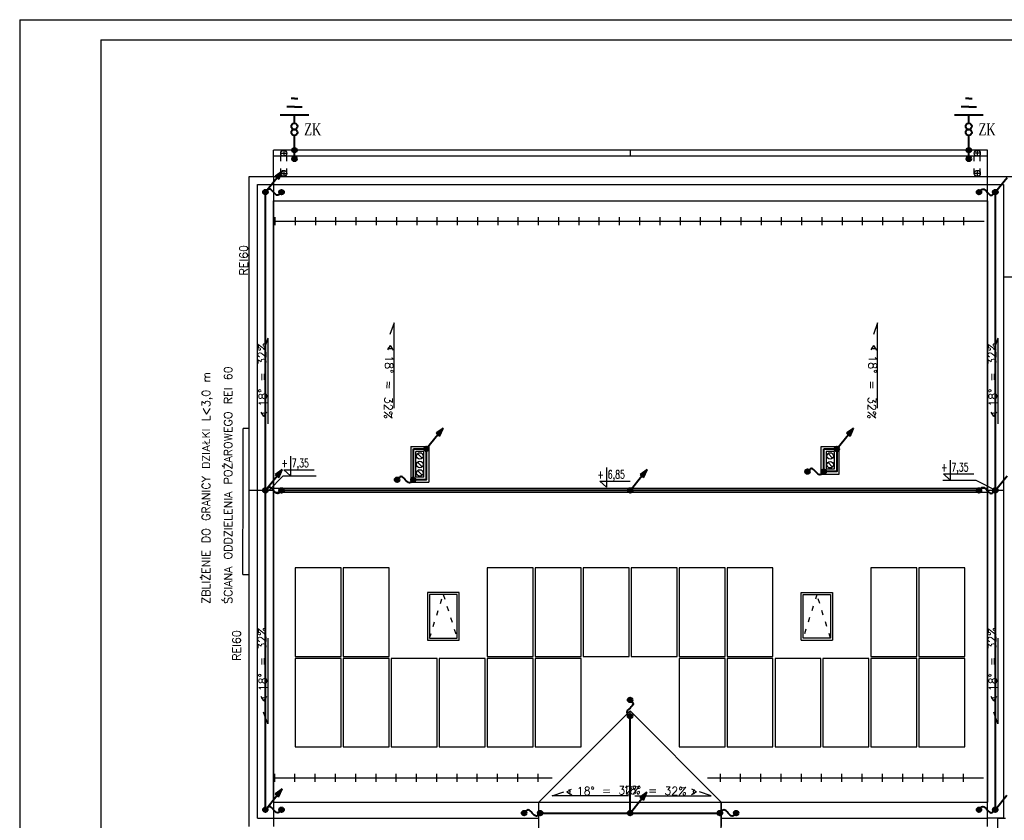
# Model space of a CAD drawing. Header units: inches. Extents: x 6268 to 12323, y 5221 to 42059.
# Tile 41 of 98: x 6268 to 8698, y 9306 to 11281. Entities that reach past the tile are written whole.
import ezdxf

# ---------------------------------------------------------------- set-up
doc = ezdxf.new("R2010")
doc.units = ezdxf.units.IN
doc.header["$MEASUREMENT"] = 0
doc.linetypes.add('ACAD_ISO03W100', pattern=[30, 12, -18])
doc.layers.add('2DE_PLS_ODGROM', color=170, linetype='Continuous', lineweight=40)
doc.layers.add('CP_LINENORM', color=253, linetype='Continuous')
doc.styles.add('Romans', font='romans.shx', dxfattribs={"width": 0.7})
doc.styles.get("Standard").update_dxf_attribs({"font": 'txt.shx'})

msp = doc.modelspace()

# ---------------------------------------------------------------- hatches: boundary and pattern name
at = {"layer": '2DE_PLS_ODGROM'}
h = msp.add_hatch(color=256, dxfattribs=at)
h.paths.add_polyline_path([(6946.382, 10958.812), (6946.382, 10964.525, -0.41421356), (6952.095, 10958.812)])
h.paths.add_polyline_path([(6940.669, 10958.812, -0.41421356), (6946.382, 10964.525), (6946.382, 10958.812), (6946.382, 10953.099, -0.41421356)])
h.paths.add_polyline_path([(6946.382, 10953.099), (6946.382, 10958.812), (6952.095, 10958.812, -0.41421356)])
h = msp.add_hatch(color=256, dxfattribs=at)
h.paths.add_polyline_path([(6946.382, 10958.812), (6946.382, 10964.525, -0.41421356), (6952.095, 10958.812)])
h.paths.add_polyline_path([(6940.669, 10958.812, -0.41421356), (6946.382, 10964.525), (6946.382, 10958.812), (6946.382, 10953.099, -0.41421356)])
h.paths.add_polyline_path([(6946.382, 10953.099), (6946.382, 10958.812), (6952.095, 10958.812, -0.41421356)])
h = msp.add_hatch(color=256, dxfattribs=at)
h.paths.add_polyline_path([(8610.882, 10958.812), (8610.882, 10964.525, -0.41421356), (8616.595, 10958.812)])
h.paths.add_polyline_path([(8605.169, 10958.812, -0.41421356), (8610.882, 10964.525), (8610.882, 10958.812), (8610.882, 10953.099, -0.41421356)])
h.paths.add_polyline_path([(8610.882, 10953.099), (8610.882, 10958.812), (8616.595, 10958.812, -0.41421356)])
h = msp.add_hatch(color=256, dxfattribs=at)
h.paths.add_polyline_path([(8610.882, 10958.812), (8610.882, 10964.525, -0.41421356), (8616.595, 10958.812)])
h.paths.add_polyline_path([(8605.169, 10958.812, -0.41421356), (8610.882, 10964.525), (8610.882, 10958.812), (8610.882, 10953.099, -0.41421356)])
h.paths.add_polyline_path([(8610.882, 10953.099), (8610.882, 10958.812), (8616.595, 10958.812, -0.41421356)])
h = msp.add_hatch(color=256, dxfattribs=at)
h.paths.add_polyline_path([(6946.38, 10937.552), (6946.38, 10943.265, -0.41421356), (6952.093, 10937.552)])
h.paths.add_polyline_path([(6940.667, 10937.552, -0.41421356), (6946.38, 10943.265), (6946.38, 10937.552), (6946.38, 10931.839, -0.41421356)])
h.paths.add_polyline_path([(6946.38, 10931.839), (6946.38, 10937.552), (6952.093, 10937.552, -0.41421356)])
h = msp.add_hatch(color=256, dxfattribs=at)
h.paths.add_polyline_path([(6946.38, 10937.552), (6946.38, 10943.265, -0.41421356), (6952.093, 10937.552)])
h.paths.add_polyline_path([(6940.667, 10937.552, -0.41421356), (6946.38, 10943.265), (6946.38, 10937.552), (6946.38, 10931.839, -0.41421356)])
h.paths.add_polyline_path([(6946.38, 10931.839), (6946.38, 10937.552), (6952.093, 10937.552, -0.41421356)])
h = msp.add_hatch(color=256, dxfattribs=at)
h.paths.add_polyline_path([(6946.38, 10937.095), (6946.38, 10942.808, -0.41421356), (6952.093, 10937.095)])
h.paths.add_polyline_path([(6940.667, 10937.095, -0.41421356), (6946.38, 10942.808), (6946.38, 10937.095), (6946.38, 10931.382, -0.41421356)])
h.paths.add_polyline_path([(6946.38, 10931.382), (6946.38, 10937.095), (6952.093, 10937.095, -0.41421356)])
h = msp.add_hatch(color=256, dxfattribs=at)
h.paths.add_polyline_path([(8610.88, 10937.552), (8610.88, 10943.265, -0.41421356), (8616.593, 10937.552)])
h.paths.add_polyline_path([(8605.167, 10937.552, -0.41421356), (8610.88, 10943.265), (8610.88, 10937.552), (8610.88, 10931.839, -0.41421356)])
h.paths.add_polyline_path([(8610.88, 10931.839), (8610.88, 10937.552), (8616.593, 10937.552, -0.41421356)])
h = msp.add_hatch(color=256, dxfattribs=at)
h.paths.add_polyline_path([(8610.88, 10937.552), (8610.88, 10943.265, -0.41421356), (8616.593, 10937.552)])
h.paths.add_polyline_path([(8605.167, 10937.552, -0.41421356), (8610.88, 10943.265), (8610.88, 10937.552), (8610.88, 10931.839, -0.41421356)])
h.paths.add_polyline_path([(8610.88, 10931.839), (8610.88, 10937.552), (8616.593, 10937.552, -0.41421356)])
h = msp.add_hatch(color=256, dxfattribs=at)
h.paths.add_polyline_path([(8610.88, 10937.095), (8610.88, 10942.808, -0.41421356), (8616.593, 10937.095)])
h.paths.add_polyline_path([(8605.167, 10937.095, -0.41421356), (8610.88, 10942.808), (8610.88, 10937.095), (8610.88, 10931.382, -0.41421356)])
h.paths.add_polyline_path([(8610.88, 10931.382), (8610.88, 10937.095), (8616.593, 10937.095, -0.41421356)])
for points in [[(6898.913, 10894.921), (6907.639, 10887.289), (6916.209, 10906.914)], [(7295.913, 10261.111), (7304.639, 10253.48), (7313.209, 10273.104)], [(8308.913, 10261.111), (8317.639, 10253.48), (8326.209, 10273.104)], [(6898.913, 10159.111), (6907.639, 10151.48), (6916.209, 10171.104)], [(7799.358, 10158.696), (7808.084, 10151.064), (7816.654, 10170.689)], [(6898.552, 9371.005), (6907.278, 9363.374), (6915.848, 9382.998)], [(7798.913, 9362.921), (7807.639, 9355.289), (7816.209, 9374.914)]]:
    msp.add_hatch(color=256, dxfattribs=at).paths.add_polyline_path(points)
h = msp.add_hatch(color=256, dxfattribs=at)
h.paths.add_polyline_path([(6874.409, 10855.206), (6868.696, 10855.206, 0.41421356), (6874.409, 10849.493)])
h.paths.add_polyline_path([(6874.409, 10860.919, 0.41421356), (6868.696, 10855.206), (6874.409, 10855.206), (6880.122, 10855.206, 0.41421356)])
h.paths.add_polyline_path([(6880.122, 10855.206), (6874.409, 10855.206), (6874.409, 10849.493, 0.41421356)])
h = msp.add_hatch(color=256, dxfattribs=at)
h.paths.add_polyline_path([(6874.77, 10855.622), (6874.77, 10849.908, 0.41421356), (6880.483, 10855.622)])
h.paths.add_polyline_path([(6869.056, 10855.622, 0.41421356), (6874.77, 10849.908), (6874.77, 10855.622), (6874.77, 10861.335, 0.41421356)])
h.paths.add_polyline_path([(6874.77, 10861.335), (6874.77, 10855.622), (6880.483, 10855.622, 0.41421356)])
h = msp.add_hatch(color=256, dxfattribs=at)
h.paths.add_polyline_path([(6914.446, 10855.206), (6908.733, 10855.206, 0.41421356), (6914.446, 10849.493)])
h.paths.add_polyline_path([(6914.446, 10860.919, 0.41421356), (6908.733, 10855.206), (6914.446, 10855.206), (6920.159, 10855.206, 0.41421356)])
h.paths.add_polyline_path([(6920.159, 10855.206), (6914.446, 10855.206), (6914.446, 10849.493, 0.41421356)])
h = msp.add_hatch(color=256, dxfattribs=at)
h.paths.add_polyline_path([(8635.984, 10855.206), (8641.697, 10855.206, 0.41421356), (8635.984, 10860.919)])
h.paths.add_polyline_path([(8635.984, 10849.493, 0.41421356), (8641.697, 10855.206), (8635.984, 10855.206), (8630.271, 10855.206, 0.41421356)])
h.paths.add_polyline_path([(8630.271, 10855.206), (8635.984, 10855.206), (8635.984, 10860.919, 0.41421356)])
h = msp.add_hatch(color=256, dxfattribs=at)
h.paths.add_polyline_path([(8676.021, 10855.206), (8670.308, 10855.206, 0.41421356), (8676.021, 10849.493)])
h.paths.add_polyline_path([(8676.021, 10860.919, 0.41421356), (8670.308, 10855.206), (8676.021, 10855.206), (8681.735, 10855.206, 0.41421356)])
h.paths.add_polyline_path([(8681.735, 10855.206), (8676.021, 10855.206), (8676.021, 10849.493, 0.41421356)])
h = msp.add_hatch(color=256, dxfattribs=at)
h.paths.add_polyline_path([(8676.382, 10855.622), (8676.382, 10849.908, 0.41421356), (8682.095, 10855.622)])
h.paths.add_polyline_path([(8670.669, 10855.622, 0.41421356), (8676.382, 10849.908), (8676.382, 10855.622), (8676.382, 10861.335, 0.41421356)])
h.paths.add_polyline_path([(8676.382, 10861.335), (8676.382, 10855.622), (8682.095, 10855.622, 0.41421356)])
h = msp.add_hatch(color=256, dxfattribs=at)
h.paths.add_polyline_path([(7271.77, 10221.812), (7271.77, 10216.099, 0.41421356), (7277.483, 10221.812)])
h.paths.add_polyline_path([(7266.056, 10221.812, 0.41421356), (7271.77, 10216.099), (7271.77, 10221.812), (7271.77, 10227.525, 0.41421356)])
h.paths.add_polyline_path([(7271.77, 10227.525), (7271.77, 10221.812), (7277.483, 10221.812, 0.41421356)])
h = msp.add_hatch(color=256, dxfattribs=at)
h.paths.add_polyline_path([(8284.77, 10221.812), (8284.77, 10216.099, 0.41421356), (8290.483, 10221.812)])
h.paths.add_polyline_path([(8279.056, 10221.812, 0.41421356), (8284.77, 10216.099), (8284.77, 10221.812), (8284.77, 10227.525, 0.41421356)])
h.paths.add_polyline_path([(8284.77, 10227.525), (8284.77, 10221.812), (8290.483, 10221.812, 0.41421356)])
h = msp.add_hatch(color=256, dxfattribs=at)
h.paths.add_polyline_path([(8212.732, 10165.812), (8207.019, 10165.812, 0.41421356), (8212.732, 10160.099)])
h.paths.add_polyline_path([(8212.732, 10171.525, 0.41421356), (8207.019, 10165.812), (8212.732, 10165.812), (8218.445, 10165.812, 0.41421356)])
h.paths.add_polyline_path([(8218.445, 10165.812), (8212.732, 10165.812), (8212.732, 10160.099, 0.41421356)])
h = msp.add_hatch(color=256, dxfattribs=at)
h.paths.add_polyline_path([(8252.77, 10165.812), (8247.056, 10165.812, 0.41421356), (8252.77, 10160.099)])
h.paths.add_polyline_path([(8252.77, 10171.525, 0.41421356), (8247.056, 10165.812), (8252.77, 10165.812), (8258.483, 10165.812, 0.41421356)])
h.paths.add_polyline_path([(8258.483, 10165.812), (8252.77, 10165.812), (8252.77, 10160.099, 0.41421356)])
h = msp.add_hatch(color=256, dxfattribs=at)
h.paths.add_polyline_path([(7199.732, 10145.812), (7194.019, 10145.812, 0.41421356), (7199.732, 10140.099)])
h.paths.add_polyline_path([(7199.732, 10151.525, 0.41421356), (7194.019, 10145.812), (7199.732, 10145.812), (7205.445, 10145.812, 0.41421356)])
h.paths.add_polyline_path([(7205.445, 10145.812), (7199.732, 10145.812), (7199.732, 10140.099, 0.41421356)])
h = msp.add_hatch(color=256, dxfattribs=at)
h.paths.add_polyline_path([(7239.77, 10145.812), (7234.056, 10145.812, 0.41421356), (7239.77, 10140.099)])
h.paths.add_polyline_path([(7239.77, 10151.525, 0.41421356), (7234.056, 10145.812), (7239.77, 10145.812), (7245.483, 10145.812, 0.41421356)])
h.paths.add_polyline_path([(7245.483, 10145.812), (7239.77, 10145.812), (7239.77, 10140.099, 0.41421356)])
h = msp.add_hatch(color=256, dxfattribs=at)
h.paths.add_polyline_path([(6874.409, 10119.396), (6868.696, 10119.396, 0.41421356), (6874.409, 10113.683)])
h.paths.add_polyline_path([(6874.409, 10125.11, 0.41421356), (6868.696, 10119.396), (6874.409, 10119.396), (6880.122, 10119.396, 0.41421356)])
h.paths.add_polyline_path([(6880.122, 10119.396), (6874.409, 10119.396), (6874.409, 10113.683, 0.41421356)])
h = msp.add_hatch(color=256, dxfattribs=at)
h.paths.add_polyline_path([(6874.77, 10119.812), (6874.77, 10114.099, 0.41421356), (6880.483, 10119.812)])
h.paths.add_polyline_path([(6869.056, 10119.812, 0.41421356), (6874.77, 10114.099), (6874.77, 10119.812), (6874.77, 10125.525, 0.41421356)])
h.paths.add_polyline_path([(6874.77, 10125.525), (6874.77, 10119.812), (6880.483, 10119.812, 0.41421356)])
h = msp.add_hatch(color=256, dxfattribs=at)
h.paths.add_polyline_path([(6914.446, 10119.396), (6908.733, 10119.396, 0.41421356), (6914.446, 10113.683)])
h.paths.add_polyline_path([(6914.446, 10125.11, 0.41421356), (6908.733, 10119.396), (6914.446, 10119.396), (6920.159, 10119.396, 0.41421356)])
h.paths.add_polyline_path([(6920.159, 10119.396), (6914.446, 10119.396), (6914.446, 10113.683, 0.41421356)])
h = msp.add_hatch(color=256, dxfattribs=at)
h.paths.add_polyline_path([(7775.215, 10119.396), (7775.215, 10113.683, 0.41421356), (7780.928, 10119.396)])
h.paths.add_polyline_path([(7769.502, 10119.396, 0.41421356), (7775.215, 10113.683), (7775.215, 10119.396), (7775.215, 10125.11, 0.41421356)])
h.paths.add_polyline_path([(7775.215, 10125.11), (7775.215, 10119.396), (7780.928, 10119.396, 0.41421356)])
h = msp.add_hatch(color=256, dxfattribs=at)
h.paths.add_polyline_path([(8635.984, 10119.396), (8641.697, 10119.396, 0.41421356), (8635.984, 10125.11)])
h.paths.add_polyline_path([(8635.984, 10113.683, 0.41421356), (8641.697, 10119.396), (8635.984, 10119.396), (8630.271, 10119.396, 0.41421356)])
h.paths.add_polyline_path([(8630.271, 10119.396), (8635.984, 10119.396), (8635.984, 10125.11, 0.41421356)])
h = msp.add_hatch(color=256, dxfattribs=at)
h.paths.add_polyline_path([(8676.021, 10119.396), (8670.308, 10119.396, 0.41421356), (8676.021, 10113.683)])
h.paths.add_polyline_path([(8676.021, 10125.11, 0.41421356), (8670.308, 10119.396), (8676.021, 10119.396), (8681.735, 10119.396, 0.41421356)])
h.paths.add_polyline_path([(8681.735, 10119.396), (8676.021, 10119.396), (8676.021, 10113.683, 0.41421356)])
h = msp.add_hatch(color=256, dxfattribs=at)
h.paths.add_polyline_path([(8676.382, 10119.812), (8676.382, 10114.099, 0.41421356), (8682.095, 10119.812)])
h.paths.add_polyline_path([(8670.669, 10119.812, 0.41421356), (8676.382, 10114.099), (8676.382, 10119.812), (8676.382, 10125.525, 0.41421356)])
h.paths.add_polyline_path([(8676.382, 10125.525), (8676.382, 10119.812), (8682.095, 10119.812, 0.41421356)])
h = msp.add_hatch(color=256, dxfattribs=at)
h.paths.add_polyline_path([(7774.77, 9602.659), (7774.77, 9596.946, 0.41421356), (7780.483, 9602.659)])
h.paths.add_polyline_path([(7769.056, 9602.659, 0.41421356), (7774.77, 9596.946), (7774.77, 9602.659), (7774.77, 9608.372, 0.41421356)])
h.paths.add_polyline_path([(7774.77, 9608.372), (7774.77, 9602.659), (7780.483, 9602.659, 0.41421356)])
h = msp.add_hatch(color=256, dxfattribs=at)
h.paths.add_polyline_path([(7774.77, 9562.622), (7780.483, 9562.622, 0.41421356), (7774.77, 9568.335)])
h.paths.add_polyline_path([(7774.77, 9556.908, 0.41421356), (7780.483, 9562.622), (7774.77, 9562.622), (7769.056, 9562.622, 0.41421356)])
h.paths.add_polyline_path([(7769.056, 9562.622), (7774.77, 9562.622), (7774.77, 9568.335, 0.41421356)])
h = msp.add_hatch(color=256, dxfattribs=at)
h.paths.add_polyline_path([(6874.409, 9331.706), (6868.696, 9331.706, 0.41421356), (6874.409, 9325.993)])
h.paths.add_polyline_path([(6874.409, 9337.419, 0.41421356), (6868.696, 9331.706), (6874.409, 9331.706), (6880.122, 9331.706, 0.41421356)])
h.paths.add_polyline_path([(6880.122, 9331.706), (6874.409, 9331.706), (6874.409, 9325.993, 0.41421356)])
h = msp.add_hatch(color=256, dxfattribs=at)
h.paths.add_polyline_path([(6874.409, 9331.706), (6874.409, 9325.993, 0.41421356), (6880.122, 9331.706)])
h.paths.add_polyline_path([(6868.696, 9331.706, 0.41421356), (6874.409, 9325.993), (6874.409, 9331.706), (6874.409, 9337.419, 0.41421356)])
h.paths.add_polyline_path([(6874.409, 9337.419), (6874.409, 9331.706), (6880.122, 9331.706, 0.41421356)])
h = msp.add_hatch(color=256, dxfattribs=at)
h.paths.add_polyline_path([(6914.446, 9331.706), (6908.733, 9331.706, 0.41421356), (6914.446, 9325.993)])
h.paths.add_polyline_path([(6914.446, 9337.419, 0.41421356), (6908.733, 9331.706), (6914.446, 9331.706), (6920.159, 9331.706, 0.41421356)])
h.paths.add_polyline_path([(6920.159, 9331.706), (6914.446, 9331.706), (6914.446, 9325.993, 0.41421356)])
h = msp.add_hatch(color=256, dxfattribs=at)
h.paths.add_polyline_path([(8635.984, 9331.706), (8641.697, 9331.706, 0.41421356), (8635.984, 9337.419)])
h.paths.add_polyline_path([(8635.984, 9325.993, 0.41421356), (8641.697, 9331.706), (8635.984, 9331.706), (8630.271, 9331.706, 0.41421356)])
h.paths.add_polyline_path([(8630.271, 9331.706), (8635.984, 9331.706), (8635.984, 9337.419, 0.41421356)])
h = msp.add_hatch(color=256, dxfattribs=at)
h.paths.add_polyline_path([(8676.021, 9331.706), (8670.308, 9331.706, 0.41421356), (8676.021, 9325.993)])
h.paths.add_polyline_path([(8676.021, 9337.419, 0.41421356), (8670.308, 9331.706), (8676.021, 9331.706), (8681.735, 9331.706, 0.41421356)])
h.paths.add_polyline_path([(8681.735, 9331.706), (8676.021, 9331.706), (8676.021, 9325.993, 0.41421356)])
h = msp.add_hatch(color=256, dxfattribs=at)
h.paths.add_polyline_path([(8676.021, 9331.706), (8676.021, 9325.993, 0.41421356), (8681.735, 9331.706)])
h.paths.add_polyline_path([(8670.308, 9331.706, 0.41421356), (8676.021, 9325.993), (8676.021, 9331.706), (8676.021, 9337.419, 0.41421356)])
h.paths.add_polyline_path([(8676.021, 9337.419), (8676.021, 9331.706), (8681.735, 9331.706, 0.41421356)])
h = msp.add_hatch(color=256, dxfattribs=at)
h.paths.add_polyline_path([(7512.982, 9323.622), (7507.269, 9323.622, 0.41421356), (7512.982, 9317.908)])
h.paths.add_polyline_path([(7512.982, 9329.335, 0.41421356), (7507.269, 9323.622), (7512.982, 9323.622), (7518.695, 9323.622, 0.41421356)])
h.paths.add_polyline_path([(7518.695, 9323.622), (7512.982, 9323.622), (7512.982, 9317.908, 0.41421356)])
h = msp.add_hatch(color=256, dxfattribs=at)
h.paths.add_polyline_path([(7512.982, 9323.622), (7512.982, 9317.908, 0.41421356), (7518.695, 9323.622)])
h.paths.add_polyline_path([(7507.269, 9323.622, 0.41421356), (7512.982, 9317.908), (7512.982, 9323.622), (7512.982, 9329.335, 0.41421356)])
h.paths.add_polyline_path([(7512.982, 9329.335), (7512.982, 9323.622), (7518.695, 9323.622, 0.41421356)])
h = msp.add_hatch(color=256, dxfattribs=at)
h.paths.add_polyline_path([(7553.02, 9323.622), (7547.306, 9323.622, 0.41421356), (7553.02, 9317.908)])
h.paths.add_polyline_path([(7553.02, 9329.335, 0.41421356), (7547.306, 9323.622), (7553.02, 9323.622), (7558.733, 9323.622, 0.41421356)])
h.paths.add_polyline_path([(7558.733, 9323.622), (7553.02, 9323.622), (7553.02, 9317.908, 0.41421356)])
h = msp.add_hatch(color=256, dxfattribs=at)
h.paths.add_polyline_path([(7774.77, 9323.622), (7774.77, 9317.908, 0.41421356), (7780.483, 9323.622)])
h.paths.add_polyline_path([(7769.056, 9323.622, 0.41421356), (7774.77, 9317.908), (7774.77, 9323.622), (7774.77, 9329.335, 0.41421356)])
h.paths.add_polyline_path([(7774.77, 9329.335), (7774.77, 9323.622), (7780.483, 9323.622, 0.41421356)])
h = msp.add_hatch(color=256, dxfattribs=at)
h.paths.add_polyline_path([(7996.52, 9323.622), (7990.806, 9323.622, 0.41421356), (7996.52, 9317.908)])
h.paths.add_polyline_path([(7996.52, 9329.335, 0.41421356), (7990.806, 9323.622), (7996.52, 9323.622), (8002.233, 9323.622, 0.41421356)])
h.paths.add_polyline_path([(8002.233, 9323.622), (7996.52, 9323.622), (7996.52, 9317.908, 0.41421356)])
h = msp.add_hatch(color=256, dxfattribs=at)
h.paths.add_polyline_path([(7996.52, 9323.622), (7996.52, 9317.908, 0.41421356), (8002.233, 9323.622)])
h.paths.add_polyline_path([(7990.806, 9323.622, 0.41421356), (7996.52, 9317.908), (7996.52, 9323.622), (7996.52, 9329.335, 0.41421356)])
h.paths.add_polyline_path([(7996.52, 9329.335), (7996.52, 9323.622), (8002.233, 9323.622, 0.41421356)])
h = msp.add_hatch(color=256, dxfattribs=at)
h.paths.add_polyline_path([(8036.557, 9323.622), (8030.844, 9323.622, 0.41421356), (8036.557, 9317.908)])
h.paths.add_polyline_path([(8036.557, 9329.335, 0.41421356), (8030.844, 9323.622), (8036.557, 9323.622), (8042.27, 9323.622, 0.41421356)])
h.paths.add_polyline_path([(8042.27, 9323.622), (8036.557, 9323.622), (8036.557, 9317.908, 0.41421356)])

# ---------------------------------------------------------------- linework, layer by layer
at = {"linetype": 'Continuous'}
for p, q in [((6468.073, 11230.604), (12118.073, 11230.604)), ((6468.073, 11230.604), (6468.073, 8360.604)), ((8656.77, 9955.812), (8656.77, 9795.812))]:
    msp.add_line(p, q, dxfattribs=at)
for p, q in [((8656.77, 10958.812), (6894.77, 10958.812)), ((6894.77, 10943.812), (6894.77, 10958.812)), ((8656.77, 10943.812), (6894.77, 10943.812)), ((6894.77, 10893.812), (6894.77, 10943.812)), ((6912.27, 10951.312), (6927.27, 10951.312)), ((6919.77, 10958.812), (6919.77, 10943.812)), ((7775.77, 10943.812), (7775.77, 10958.812)), ((8639.27, 10951.312), (8624.27, 10951.312)), ((8631.77, 10958.812), (8631.77, 10943.812)), ((8656.77, 10943.812), (8656.77, 10958.812)), ((8656.77, 10893.812), (8656.77, 10943.812)), ((6834.77, 9290.812), (6834.77, 10893.812)), ((6834.77, 10893.812), (7110.77, 10893.812)), ((6834.77, 10893.812), (8716.77, 10893.812)), ((6834.77, 10893.812), (6894.77, 10893.812)), ((6834.77, 9290.812), (6834.77, 10893.812)), ((6894.77, 10893.812), (6894.77, 9290.812)), ((6912.27, 10901.312), (6927.27, 10901.312)), ((6919.77, 10908.812), (6919.77, 10893.812)), ((8639.27, 10901.312), (8624.27, 10901.312)), ((8631.77, 10908.812), (8631.77, 10893.812)), ((8656.77, 9290.812), (8656.77, 10893.812)), ((8656.77, 10893.812), (8716.77, 10893.812)), ((6854.77, 10258.812), (6854.77, 10873.812)), ((6854.77, 10873.812), (8696.77, 10873.812)), ((8696.77, 10873.812), (8696.77, 10258.812)), ((6894.77, 10283.812), (6894.77, 10833.812)), ((6894.77, 10833.812), (8656.77, 10833.812)), ((6894.77, 10833.812), (6894.77, 10283.812)), ((8656.77, 10833.812), (8656.77, 10283.812)), ((8656.77, 10833.812), (8656.77, 10808.812)), ((6898.784, 10773.812), (6898.784, 10793.812)), ((6948.784, 10773.812), (6948.784, 10793.812)), ((6998.784, 10773.812), (6998.784, 10793.812)), ((7048.784, 10773.812), (7048.784, 10793.812)), ((7098.784, 10773.812), (7098.784, 10793.812)), ((7148.784, 10773.812), (7148.784, 10793.812)), ((7198.784, 10773.812), (7198.784, 10793.812)), ((7248.784, 10773.812), (7248.784, 10793.812)), ((7298.784, 10773.812), (7298.784, 10793.812)), ((7348.784, 10773.812), (7348.784, 10793.812)), ((7398.784, 10773.812), (7398.784, 10793.812)), ((7448.784, 10773.812), (7448.784, 10793.812)), ((7498.784, 10773.812), (7498.784, 10793.812)), ((7548.784, 10773.812), (7548.784, 10793.812)), ((7598.784, 10773.812), (7598.784, 10793.812)), ((7648.784, 10773.812), (7648.784, 10793.812)), ((7698.784, 10773.812), (7698.784, 10793.812)), ((7748.784, 10773.812), (7748.784, 10793.812)), ((7798.784, 10773.812), (7798.784, 10793.812)), ((7848.784, 10773.812), (7848.784, 10793.812)), ((7898.784, 10773.812), (7898.784, 10793.812)), ((7948.784, 10773.812), (7948.784, 10793.812)), ((7998.784, 10773.812), (7998.784, 10793.812)), ((8048.784, 10773.812), (8048.784, 10793.812)), ((8098.784, 10773.812), (8098.784, 10793.812)), ((8148.784, 10773.812), (8148.784, 10793.812)), ((8198.784, 10773.812), (8198.784, 10793.812)), ((8248.784, 10773.812), (8248.784, 10793.812)), ((8298.784, 10773.812), (8298.784, 10793.812)), ((8348.784, 10773.812), (8348.784, 10793.812)), ((8398.784, 10773.812), (8398.784, 10793.812)), ((8448.784, 10773.812), (8448.784, 10793.812)), ((8498.784, 10773.812), (8498.784, 10793.812)), ((8548.784, 10773.812), (8548.784, 10793.812)), ((8598.784, 10773.812), (8598.784, 10793.812)), ((6894.77, 10783.812), (8648.784, 10783.812)), ((8741.77, 10645.812), (8696.77, 10645.812)), ((8719.27, 10645.812), (8696.77, 10645.812)), ((8696.77, 10645.812), (8696.77, 9310.812)), ((7192.296, 10533.014), (7182.043, 10503.994)), ((7192.296, 10322.037), (7192.296, 10533.014)), ((8385.783, 10533.014), (8375.529, 10503.994)), ((8385.783, 10322.037), (8385.783, 10533.014)), ((6880.534, 10494.759), (6870.978, 10465.502)), ((6880.534, 10494.789), (6880.534, 10283.812)), ((7182.397, 10477.24), (7175.751, 10465.926)), ((7182.397, 10477.24), (7189.886, 10465.169)), ((8375.883, 10477.24), (8369.238, 10465.926)), ((8375.883, 10477.24), (8383.373, 10465.169)), ((8682.534, 10494.759), (8672.978, 10465.502)), ((8682.534, 10494.789), (8682.534, 10283.812)), ((6870.635, 10301.557), (6863.989, 10312.871)), ((6870.635, 10301.557), (6878.124, 10313.628)), ((8672.635, 10301.557), (8665.989, 10312.871)), ((8672.635, 10301.557), (8680.124, 10313.628)), ((6894.77, 9955.812), (6894.77, 10283.812)), ((8656.77, 10283.812), (8656.77, 9955.812)), ((6819.77, 10136.991), (6819.77, 10271.991)), ((6834.77, 10271.991), (6819.77, 10271.991)), ((6854.77, 10253.812), (6854.77, 10258.812)), ((6834.77, 10133.991), (6834.77, 10238.991)), ((6854.77, 9310.812), (6854.77, 10253.812)), ((8696.77, 10253.812), (8696.77, 9915.812)), ((7233.77, 10227.812), (7233.77, 10139.812)), ((7233.77, 10227.812), (7277.77, 10227.812)), ((7245.77, 10151.812), (7245.77, 10215.812)), ((7265.77, 10215.812), (7245.77, 10215.812)), ((7261.249, 10198.621), (7250.29, 10210.279)), ((7265.77, 10151.812), (7265.77, 10215.812)), ((7277.77, 10227.812), (7277.77, 10139.812)), ((8246.77, 10227.812), (8290.77, 10227.812)), ((8246.77, 10159.812), (8246.77, 10227.812)), ((8278.77, 10215.812), (8258.77, 10215.812)), ((8258.77, 10215.812), (8258.77, 10171.812)), ((8274.249, 10198.621), (8263.29, 10210.279)), ((8278.77, 10215.812), (8278.77, 10171.812)), ((8290.77, 10159.812), (8290.77, 10227.812)), ((7261.249, 10177.58), (7250.29, 10189.238)), ((8274.249, 10177.019), (8263.29, 10188.677)), ((7261.249, 10156.695), (7250.29, 10168.353)), ((8246.77, 10159.812), (8290.77, 10159.812)), ((8278.77, 10171.812), (8258.77, 10171.812)), ((6818.626, 9911.992), (6819.77, 10136.991)), ((6918.69, 10155.326), (6883.109, 10119.196)), ((6918.69, 10155.326), (6999.931, 10155.326)), ((7233.77, 10139.812), (7277.77, 10139.812)), ((7265.77, 10151.812), (7245.77, 10151.812)), ((8546.971, 10145.068), (8628.212, 10145.068)), ((8628.212, 10145.068), (8676.77, 10119.812)), ((6834.77, 10114.812), (6834.77, 10124.812)), ((6834.77, 10119.812), (6894.77, 10119.812)), ((6894.77, 10124.812), (8656.77, 10124.812)), ((6894.77, 10114.812), (8656.77, 10114.812)), ((8656.77, 10119.812), (8696.77, 10119.812)), ((6834.77, 9938.991), (6834.77, 10043.991)), ((6894.77, 9350.812), (6894.77, 9955.812)), ((6818.626, 9911.992), (6834.77, 9911.991)), ((8696.77, 9915.812), (8696.77, 9693.812)), ((7352.77, 9867.812), (7274.77, 9867.812)), ((7274.77, 9867.812), (7274.77, 9749.812)), ((7352.77, 9749.812), (7352.77, 9867.812)), ((8196.77, 9867.812), (8274.77, 9867.812)), ((8196.77, 9749.812), (8196.77, 9867.812)), ((8274.77, 9867.812), (8274.77, 9749.812)), ((7279.77, 9862.812), (7279.77, 9754.812)), ((7347.77, 9862.812), (7279.77, 9862.812)), ((7347.77, 9754.812), (7347.77, 9862.812)), ((8201.77, 9862.812), (8269.77, 9862.812)), ((8201.77, 9754.812), (8201.77, 9862.812)), ((8269.77, 9862.812), (8269.77, 9754.812)), ((8656.77, 9795.812), (8656.77, 9693.812)), ((6880.534, 9754.789), (6880.534, 9543.812)), ((7274.77, 9749.812), (7352.77, 9749.812)), ((7274.77, 9749.812), (7352.77, 9749.812)), ((7279.77, 9754.812), (7347.77, 9754.812)), ((8196.77, 9749.812), (8274.77, 9749.812)), ((8196.77, 9749.812), (8274.77, 9749.812)), ((8269.77, 9754.812), (8201.77, 9754.812)), ((8682.534, 9754.789), (8682.534, 9543.812)), ((8656.77, 9693.812), (8656.77, 9393.812)), ((8696.77, 9693.812), (8696.77, 9310.812)), ((6870.635, 9599.586), (6863.989, 9610.9)), ((6870.635, 9599.586), (6878.124, 9611.657)), ((8672.635, 9599.586), (8665.989, 9610.9)), ((8672.635, 9599.586), (8680.124, 9611.657)), ((7774.77, 9575.812), (7549.77, 9350.812)), ((7774.77, 9575.812), (7999.77, 9350.812)), ((7774.77, 9350.812), (7774.77, 9575.812)), ((6880.534, 9543.812), (6870.281, 9572.832)), ((8682.534, 9543.812), (8672.281, 9572.832)), ((6892.77, 9410.424), (7582.458, 9410.424)), ((6896.784, 9420.424), (6896.784, 9400.424)), ((6946.784, 9420.424), (6946.784, 9400.424)), ((6996.784, 9420.424), (6996.784, 9400.424)), ((7046.784, 9420.424), (7046.784, 9400.424)), ((7096.784, 9420.424), (7096.784, 9400.424)), ((7146.784, 9420.424), (7146.784, 9400.424)), ((7196.784, 9420.424), (7196.784, 9400.424)), ((7246.784, 9420.424), (7246.784, 9400.424)), ((7296.784, 9420.424), (7296.784, 9400.424)), ((7346.784, 9420.424), (7346.784, 9400.424)), ((7396.784, 9420.424), (7396.784, 9400.424)), ((7446.784, 9420.424), (7446.784, 9400.424)), ((7496.784, 9420.424), (7496.784, 9400.424)), ((7546.784, 9420.424), (7546.784, 9400.424)), ((7965.607, 9410.424), (8646.784, 9410.424)), ((7996.784, 9420.424), (7996.784, 9400.424)), ((8046.784, 9420.424), (8046.784, 9400.424)), ((8096.784, 9420.424), (8096.784, 9400.424)), ((8146.784, 9420.424), (8146.784, 9400.424)), ((8196.784, 9420.424), (8196.784, 9400.424)), ((8246.784, 9420.424), (8246.784, 9400.424)), ((8296.784, 9420.424), (8296.784, 9400.424)), ((8346.784, 9420.424), (8346.784, 9400.424)), ((8396.784, 9420.424), (8396.784, 9400.424)), ((8446.784, 9420.424), (8446.784, 9400.424)), ((8496.784, 9420.424), (8496.784, 9400.424)), ((8546.784, 9420.424), (8546.784, 9400.424)), ((8596.784, 9420.424), (8596.784, 9400.424)), ((7618.64, 9375.604), (7629.954, 9382.249)), ((7938.772, 9375.635), (7927.458, 9382.28)), ((8656.77, 9393.812), (8656.77, 9350.812)), ((7582.512, 9365.704), (7611.532, 9375.958)), ((7770.683, 9365.704), (7582.512, 9365.704)), ((7618.64, 9375.604), (7630.711, 9368.115)), ((7786.73, 9365.735), (7974.901, 9365.735)), ((7938.772, 9375.635), (7926.702, 9368.145)), ((7974.901, 9365.735), (7945.88, 9375.988)), ((6894.77, 9350.812), (8656.77, 9350.812)), ((7550.77, 9350.812), (7549.77, 9350.812)), ((7549.77, 9080.812), (7549.77, 9350.812)), ((7549.77, 9350.812), (7999.77, 9350.812)), ((7999.77, 9080.812), (7999.77, 9350.812)), ((7999.77, 9350.812), (7999.77, 9290.812)), ((8656.77, 9350.812), (8656.77, 9350.812)), ((6854.77, 9310.812), (7549.77, 9310.812)), ((7999.77, 9310.812), (8656.77, 9310.812)), ((8696.77, 9310.812), (8656.77, 9310.812)), ((8681.77, 9310.812), (8681.77, 9085.812)), ((8681.77, 9310.812), (8701.77, 9310.812)), ((8696.77, 9310.812), (8681.77, 9310.812)), ((8681.77, 9310.812), (8681.77, 9290.812)), ((8696.77, 9310.812), (8701.77, 9310.812))]:
    msp.add_line(p, q)
at = {"linetype": 'ACAD_ISO03W100'}
for p, q in [((6912.27, 10901.312), (6912.27, 10951.312)), ((6927.27, 10901.312), (6927.27, 10951.312)), ((8624.27, 10901.312), (8624.27, 10951.312)), ((8639.27, 10901.312), (8639.27, 10951.312)), ((7279.77, 9754.812), (7313.77, 9862.812)), ((7313.77, 9862.812), (7347.77, 9754.812)), ((8235.77, 9862.812), (8201.77, 9754.812)), ((8269.77, 9754.812), (8235.77, 9862.812))]:
    msp.add_line(p, q, dxfattribs=at)
for points in [[(6936.208, 10204.323), (6936.208, 10155.326), (6920.144, 10170.359), (6995.015, 10170.359)], [(6936.208, 10204.323), (6936.208, 10155.326), (6920.144, 10170.359), (6995.015, 10170.359)], [(8564.488, 10194.065), (8564.488, 10145.068), (8548.425, 10160.101), (8623.296, 10160.101)], [(8564.488, 10194.065), (8564.488, 10145.068), (8548.425, 10160.101), (8623.296, 10160.101)], [(7716.235, 10176.344), (7716.235, 10127.347), (7700.172, 10142.381), (7775.042, 10142.381)], [(7716.235, 10176.344), (7716.235, 10127.347), (7700.172, 10142.381), (7775.042, 10142.381)]]:
    msp.add_lwpolyline(points)
for centre, radius in [((6919.77, 10951.312), 7.5), ((8631.77, 10951.312), 7.5), ((6919.77, 10901.312), 7.5), ((8631.77, 10901.312), 7.5), ((7255.77, 10204.45), 8), ((8268.77, 10204.45), 8), ((7255.77, 10183.409), 8), ((8268.77, 10182.848), 8), ((7255.77, 10162.524), 8)]:
    msp.add_circle(centre, radius)
for centre, start, end in [((7182.397, 10477.24), 225, 315), ((8375.883, 10477.24), 225, 315), ((6870.635, 10301.557), 44.999995, 135.000005), ((8672.635, 10301.557), 44.999995, 135.000005), ((6870.635, 9599.586), 44.999995, 135.000005), ((8672.635, 9599.586), 44.999995, 135.000005), ((7938.772, 9375.635), 134.999986, 225.000014), ((7618.64, 9375.604), 315, 45)]:
    msp.add_arc(centre, 8.05, start, end)
at = {"layer": '2DE_PLS_ODGROM'}
for p, q in [((6946.38, 11086.291), (6938.292, 11086.291)), ((6946.38, 11086.291), (6954.468, 11086.291)), ((8610.88, 11086.291), (8602.792, 11086.291)), ((8610.88, 11086.291), (8618.968, 11086.291)), ((6946.38, 11066.041), (6927.806, 11066.041)), ((6946.38, 11066.041), (6964.955, 11066.041)), ((8610.88, 11066.041), (8592.306, 11066.041)), ((8610.88, 11066.041), (8629.455, 11066.041)), ((6910.773, 11045.791), (6981.987, 11045.791)), ((6946.389, 11025.319), (6946.38, 11045.791)), ((8575.273, 11045.791), (8646.487, 11045.791)), ((8610.889, 11025.319), (8610.88, 11045.791)), ((6946.38, 10937.552), (6946.385, 10994.983)), ((8610.88, 10937.552), (8610.885, 10994.983)), ((6874.77, 10855.622), (6903.582, 10891.296)), ((6916.209, 10906.914), (6898.913, 10894.921)), ((6898.913, 10894.921), (6907.639, 10887.289)), ((6907.639, 10887.289), (6916.209, 10906.914)), ((8676.382, 10855.622), (8705.195, 10891.296)), ((6874.77, 9332.122), (6874.77, 10855.622)), ((8676.382, 9332.122), (8676.382, 10855.622)), ((7271.77, 10221.812), (7300.582, 10257.487)), ((7313.209, 10273.104), (7295.913, 10261.111)), ((7295.913, 10261.111), (7304.639, 10253.48)), ((7304.639, 10253.48), (7313.209, 10273.104)), ((8284.77, 10221.812), (8313.582, 10257.487)), ((8326.209, 10273.104), (8308.913, 10261.111)), ((8308.913, 10261.111), (8317.639, 10253.48)), ((8317.639, 10253.48), (8326.209, 10273.104)), ((6916.209, 10171.104), (6898.913, 10159.111)), ((6898.913, 10159.111), (6907.639, 10151.48)), ((6907.639, 10151.48), (6916.209, 10171.104)), ((7816.654, 10170.689), (7799.358, 10158.696)), ((7808.084, 10151.064), (7816.654, 10170.689)), ((6874.77, 10119.812), (6903.582, 10155.487)), ((7775.215, 10119.396), (7804.028, 10155.071)), ((7799.358, 10158.696), (7808.084, 10151.064)), ((8676.382, 10119.812), (8705.195, 10155.487)), ((8635.984, 10119.396), (6914.446, 10119.396)), ((7774.77, 9323.622), (7774.77, 9562.622)), ((6915.848, 9382.998), (6898.552, 9371.005)), ((6907.278, 9363.374), (6915.848, 9382.998)), ((6874.409, 9331.706), (6903.221, 9367.381)), ((6898.552, 9371.005), (6907.278, 9363.374)), ((7774.77, 9323.622), (7803.582, 9359.296)), ((7816.209, 9374.914), (7798.913, 9362.921)), ((7798.913, 9362.921), (7807.639, 9355.289)), ((7807.639, 9355.289), (7816.209, 9374.914)), ((8676.021, 9331.706), (8704.834, 9367.381)), ((7553.02, 9323.622), (7996.52, 9323.622))]:
    msp.add_line(p, q, dxfattribs=at)
for points in [[(7239.77, 10221.812), (7271.77, 10221.812), (7271.77, 10145.812), (7239.77, 10145.812)], [(8252.77, 10221.812), (8284.77, 10221.812), (8284.77, 10165.812), (8252.77, 10165.812)]]:
    msp.add_lwpolyline(points, close=True, dxfattribs=at)
at = {"layer": '2DE_PLS_ODGROM', "lineweight": 30}
for points in [[(6947.902, 9710.101), (7061.302, 9710.101), (7061.302, 9928.101), (6947.902, 9928.101)], [(7066.87, 9710.101), (7180.27, 9710.101), (7180.27, 9928.101), (7066.87, 9928.101)], [(7422.07, 9710.101), (7535.47, 9710.101), (7535.47, 9928.101), (7422.07, 9928.101)], [(7540.47, 9710.101), (7653.87, 9710.101), (7653.87, 9928.101), (7540.47, 9928.101)], [(7658.87, 9710.101), (7772.27, 9710.101), (7772.27, 9928.101), (7658.87, 9928.101)], [(7777.27, 9710.101), (7890.67, 9710.101), (7890.67, 9928.101), (7777.27, 9928.101)], [(7895.67, 9710.101), (8009.07, 9710.101), (8009.07, 9928.101), (7895.67, 9928.101)], [(8014.07, 9710.101), (8127.47, 9710.101), (8127.47, 9928.101), (8014.07, 9928.101)], [(8369.27, 9710.101), (8482.67, 9710.101), (8482.67, 9928.101), (8369.27, 9928.101)], [(8487.67, 9710.101), (8601.07, 9710.101), (8601.07, 9928.101), (8487.67, 9928.101)], [(6947.902, 9487.101), (7061.302, 9487.101), (7061.302, 9705.101), (6947.902, 9705.101)], [(7066.87, 9487.101), (7180.27, 9487.101), (7180.27, 9705.101), (7066.87, 9705.101)], [(7185.27, 9487.101), (7298.67, 9487.101), (7298.67, 9705.101), (7185.27, 9705.101)], [(7303.67, 9487.101), (7417.07, 9487.101), (7417.07, 9705.101), (7303.67, 9705.101)], [(7422.07, 9487.101), (7535.47, 9487.101), (7535.47, 9705.101), (7422.07, 9705.101)], [(7540.47, 9487.101), (7653.87, 9487.101), (7653.87, 9705.101), (7540.47, 9705.101)], [(7895.67, 9487.101), (8009.07, 9487.101), (8009.07, 9705.101), (7895.67, 9705.101)], [(8014.07, 9487.101), (8127.47, 9487.101), (8127.47, 9705.101), (8014.07, 9705.101)], [(8132.47, 9487.101), (8245.87, 9487.101), (8245.87, 9705.101), (8132.47, 9705.101)], [(8250.87, 9487.101), (8364.27, 9487.101), (8364.27, 9705.101), (8250.87, 9705.101)], [(8369.27, 9487.101), (8482.67, 9487.101), (8482.67, 9705.101), (8369.27, 9705.101)], [(8487.67, 9487.101), (8601.07, 9487.101), (8601.07, 9705.101), (8487.67, 9705.101)]]:
    msp.add_lwpolyline(points, close=True, dxfattribs=at)
at = {"layer": '2DE_PLS_ODGROM'}
for centre, radius in [((6946.3, 11002.567), 7.584), ((6946.38, 11017.735), 7.584), ((8610.8, 11002.567), 7.584), ((8610.88, 11017.735), 7.584), ((6946.382, 10958.812), 5.713), ((6946.382, 10958.812), 5.713), ((8610.882, 10958.812), 5.713), ((8610.882, 10958.812), 5.713), ((6946.38, 10937.552), 5.713), ((6946.38, 10937.552), 5.713), ((6946.38, 10937.095), 5.713), ((6946.38, 10937.095), 5.713), ((6946.38, 10937.095), 5.713), ((6946.38, 10937.095), 5.713), ((6946.38, 10937.095), 5.713), ((6946.38, 10937.095), 5.713), ((8610.88, 10937.552), 5.713), ((8610.88, 10937.552), 5.713), ((8610.88, 10937.095), 5.713), ((8610.88, 10937.095), 5.713), ((8610.88, 10937.095), 5.713), ((8610.88, 10937.095), 5.713), ((8610.88, 10937.095), 5.713), ((8610.88, 10937.095), 5.713), ((6874.409, 10855.206), 5.713), ((6874.409, 10855.206), 5.713), ((6874.409, 10855.206), 5.713), ((6874.409, 10855.206), 5.713), ((6874.409, 10855.206), 5.713), ((6874.409, 10855.206), 5.713), ((6874.77, 10855.622), 5.713), ((6874.77, 10855.622), 5.713), ((6874.77, 10855.622), 5.713), ((6874.77, 10855.622), 5.713), ((6874.77, 10855.622), 5.713), ((6874.77, 10855.622), 5.713), ((6914.446, 10855.206), 5.713), ((6914.446, 10855.206), 5.713), ((6914.446, 10855.206), 5.713), ((6914.446, 10855.206), 5.713), ((6914.446, 10855.206), 5.713), ((6914.446, 10855.206), 5.713), ((8635.984, 10855.206), 5.713), ((8635.984, 10855.206), 5.713), ((8635.984, 10855.206), 5.713), ((8635.984, 10855.206), 5.713), ((8635.984, 10855.206), 5.713), ((8635.984, 10855.206), 5.713), ((8676.021, 10855.206), 5.713), ((8676.021, 10855.206), 5.713), ((8676.021, 10855.206), 5.713), ((8676.021, 10855.206), 5.713), ((8676.021, 10855.206), 5.713), ((8676.021, 10855.206), 5.713), ((8676.382, 10855.622), 5.713), ((8676.382, 10855.622), 5.713), ((8676.382, 10855.622), 5.713), ((8676.382, 10855.622), 5.713), ((8676.382, 10855.622), 5.713), ((8676.382, 10855.622), 5.713), ((7271.77, 10221.812), 5.713), ((7271.77, 10221.812), 5.713), ((7271.77, 10221.812), 5.713), ((7271.77, 10221.812), 5.713), ((7271.77, 10221.812), 5.713), ((7271.77, 10221.812), 5.713), ((8284.77, 10221.812), 5.713), ((8284.77, 10221.812), 5.713), ((8284.77, 10221.812), 5.713), ((8284.77, 10221.812), 5.713), ((8284.77, 10221.812), 5.713), ((8284.77, 10221.812), 5.713), ((8212.732, 10165.812), 5.713), ((8212.732, 10165.812), 5.713), ((8212.732, 10165.812), 5.713), ((8212.732, 10165.812), 5.713), ((8212.732, 10165.812), 5.713), ((8212.732, 10165.812), 5.713), ((8252.77, 10165.812), 5.713), ((8252.77, 10165.812), 5.713), ((8252.77, 10165.812), 5.713), ((8252.77, 10165.812), 5.713), ((8252.77, 10165.812), 5.713), ((8252.77, 10165.812), 5.713), ((7199.732, 10145.812), 5.713), ((7199.732, 10145.812), 5.713), ((7199.732, 10145.812), 5.713), ((7199.732, 10145.812), 5.713), ((7199.732, 10145.812), 5.713), ((7199.732, 10145.812), 5.713), ((7239.77, 10145.812), 5.713), ((7239.77, 10145.812), 5.713), ((7239.77, 10145.812), 5.713), ((7239.77, 10145.812), 5.713), ((7239.77, 10145.812), 5.713), ((7239.77, 10145.812), 5.713), ((6874.409, 10119.396), 5.713), ((6874.409, 10119.396), 5.713), ((6874.409, 10119.396), 5.713), ((6874.409, 10119.396), 5.713), ((6874.409, 10119.396), 5.713), ((6874.409, 10119.396), 5.713), ((6874.77, 10119.812), 5.713), ((6874.77, 10119.812), 5.713), ((6874.77, 10119.812), 5.713), ((6874.77, 10119.812), 5.713), ((6874.77, 10119.812), 5.713), ((6874.77, 10119.812), 5.713), ((6914.446, 10119.396), 5.713), ((6914.446, 10119.396), 5.713), ((6914.446, 10119.396), 5.713), ((6914.446, 10119.396), 5.713), ((6914.446, 10119.396), 5.713), ((6914.446, 10119.396), 5.713), ((7775.215, 10119.396), 5.713), ((7775.215, 10119.396), 5.713), ((7775.215, 10119.396), 5.713), ((7775.215, 10119.396), 5.713), ((7775.215, 10119.396), 5.713), ((7775.215, 10119.396), 5.713), ((8635.984, 10119.396), 5.713), ((8635.984, 10119.396), 5.713), ((8635.984, 10119.396), 5.713), ((8635.984, 10119.396), 5.713), ((8635.984, 10119.396), 5.713), ((8635.984, 10119.396), 5.713), ((8676.021, 10119.396), 5.713), ((8676.021, 10119.396), 5.713), ((8676.021, 10119.396), 5.713), ((8676.021, 10119.396), 5.713), ((8676.021, 10119.396), 5.713), ((8676.021, 10119.396), 5.713), ((8676.382, 10119.812), 5.713), ((8676.382, 10119.812), 5.713), ((8676.382, 10119.812), 5.713), ((8676.382, 10119.812), 5.713), ((8676.382, 10119.812), 5.713), ((8676.382, 10119.812), 5.713), ((7774.77, 9602.659), 5.713), ((7774.77, 9602.659), 5.713), ((7774.77, 9602.659), 5.713), ((7774.77, 9602.659), 5.713), ((7774.77, 9602.659), 5.713), ((7774.77, 9602.659), 5.713), ((7774.77, 9562.622), 5.713), ((7774.77, 9562.622), 5.713), ((7774.77, 9562.622), 5.713), ((7774.77, 9562.622), 5.713), ((7774.77, 9562.622), 5.713), ((7774.77, 9562.622), 5.713), ((6874.409, 9331.706), 5.713), ((6874.409, 9331.706), 5.713), ((6874.409, 9331.706), 5.713), ((6874.409, 9331.706), 5.713), ((6874.409, 9331.706), 5.713), ((6874.409, 9331.706), 5.713), ((6874.409, 9331.706), 5.713), ((6874.409, 9331.706), 5.713), ((6874.409, 9331.706), 5.713), ((6874.409, 9331.706), 5.713), ((6874.409, 9331.706), 5.713), ((6874.409, 9331.706), 5.713), ((6914.446, 9331.706), 5.713), ((6914.446, 9331.706), 5.713), ((6914.446, 9331.706), 5.713), ((6914.446, 9331.706), 5.713), ((6914.446, 9331.706), 5.713), ((6914.446, 9331.706), 5.713), ((8635.984, 9331.706), 5.713), ((8635.984, 9331.706), 5.713), ((8635.984, 9331.706), 5.713), ((8635.984, 9331.706), 5.713), ((8635.984, 9331.706), 5.713), ((8635.984, 9331.706), 5.713), ((8676.021, 9331.706), 5.713), ((8676.021, 9331.706), 5.713), ((8676.021, 9331.706), 5.713), ((8676.021, 9331.706), 5.713), ((8676.021, 9331.706), 5.713), ((8676.021, 9331.706), 5.713), ((8676.021, 9331.706), 5.713), ((8676.021, 9331.706), 5.713), ((8676.021, 9331.706), 5.713), ((8676.021, 9331.706), 5.713), ((8676.021, 9331.706), 5.713), ((8676.021, 9331.706), 5.713), ((7512.982, 9323.622), 5.713), ((7512.982, 9323.622), 5.713), ((7512.982, 9323.622), 5.713), ((7512.982, 9323.622), 5.713), ((7512.982, 9323.622), 5.713), ((7512.982, 9323.622), 5.713), ((7512.982, 9323.622), 5.713), ((7512.982, 9323.622), 5.713), ((7512.982, 9323.622), 5.713), ((7512.982, 9323.622), 5.713), ((7512.982, 9323.622), 5.713), ((7512.982, 9323.622), 5.713), ((7553.02, 9323.622), 5.713), ((7553.02, 9323.622), 5.713), ((7553.02, 9323.622), 5.713), ((7553.02, 9323.622), 5.713), ((7553.02, 9323.622), 5.713), ((7553.02, 9323.622), 5.713), ((7774.77, 9323.622), 5.713), ((7774.77, 9323.622), 5.713), ((7774.77, 9323.622), 5.713), ((7774.77, 9323.622), 5.713), ((7774.77, 9323.622), 5.713), ((7774.77, 9323.622), 5.713), ((7996.52, 9323.622), 5.713), ((7996.52, 9323.622), 5.713), ((7996.52, 9323.622), 5.713), ((7996.52, 9323.622), 5.713), ((7996.52, 9323.622), 5.713), ((7996.52, 9323.622), 5.713), ((7996.52, 9323.622), 5.713), ((7996.52, 9323.622), 5.713), ((7996.52, 9323.622), 5.713), ((7996.52, 9323.622), 5.713), ((7996.52, 9323.622), 5.713), ((7996.52, 9323.622), 5.713), ((8036.557, 9323.622), 5.713), ((8036.557, 9323.622), 5.713), ((8036.557, 9323.622), 5.713), ((8036.557, 9323.622), 5.713), ((8036.557, 9323.622), 5.713), ((8036.557, 9323.622), 5.713)]:
    msp.add_circle(centre, radius, dxfattribs=at)
for points in [[(6914.446, 10855.206), (6904.952, 10847.566), (6894.428, 10855.206), (6884.409, 10862.901), (6874.409, 10855.206)], [(8635.984, 10855.206), (8645.479, 10862.846), (8656.003, 10855.206), (8666.021, 10847.51), (8676.021, 10855.206)], [(8252.77, 10165.812), (8243.275, 10158.172), (8232.751, 10165.812), (8222.732, 10173.508), (8212.732, 10165.812)], [(7239.77, 10145.812), (7230.275, 10138.172), (7219.751, 10145.812), (7209.732, 10153.508), (7199.732, 10145.812)], [(6914.446, 10119.396), (6904.952, 10111.756), (6894.428, 10119.396), (6884.409, 10127.092), (6874.409, 10119.396)], [(8635.984, 10119.396), (8645.479, 10127.037), (8656.003, 10119.396), (8666.021, 10111.701), (8676.021, 10119.396)], [(7774.77, 9602.659), (7782.41, 9593.164), (7774.77, 9582.64), (7767.074, 9572.622), (7774.77, 9562.622)], [(6914.446, 9331.706), (6904.952, 9324.066), (6894.428, 9331.706), (6884.409, 9339.401), (6874.409, 9331.706)], [(8635.984, 9331.706), (8645.479, 9339.346), (8656.003, 9331.706), (8666.021, 9324.01), (8676.021, 9331.706)], [(7553.02, 9323.622), (7543.525, 9315.981), (7533.001, 9323.622), (7522.982, 9331.317), (7512.982, 9323.622)], [(8036.557, 9323.622), (8027.062, 9315.981), (8016.538, 9323.622), (8006.52, 9331.317), (7996.52, 9323.622)]]:
    msp.add_spline(points, degree=3, dxfattribs=at)
at = {"layer": 'CP_LINENORM', "linetype": 'Continuous'}
for q in [(12168.073, 11280.604), (6268.073, 8310.604)]:
    msp.add_line((6268.073, 11280.604), q, dxfattribs=at)

# ---------------------------------------------------------------- texts
at = {"ltscale": 0.5, "char_height": 30, "width": 3212.16, "attachment_point": 7, "style": 'Romans'}
for insert in [(6970.27, 10995.034), (8634.77, 10995.034)]:
    msp.add_mtext('\\fTimes New Roman|b0|i0|c238|p0;ZK', dxfattribs=dict(at, insert=insert))
at = {"char_height": 20}
for s, width, heights, insert, attachment_point, rotation in [('REI60', 37.21157, [-20], (6810.882, 10649.465), 1, 90), ('18%%D = 32%', 202.64367, [-20], (6858.724, 10325.777), 1, 91.118229), ('18%%D = 32%', 202.64367, [-20], (7170.486, 10453.021), 7, 268.881771), ('18%%D = 32%', 202.64367, [-20], (8363.973, 10453.021), 7, 268.881771), ('18%%D = 32%', 202.64367, [-20], (8660.724, 10325.777), 1, 91.118229), ('ŚCIANA ODDZIELENIA POŻAROWEGO REI 60', 745.83125, [-26.667], (6772.475, 9839.728), 1, 90), ('ZBLIŻENIE DO GRANICY DZIAŁKI L<3,0 m', 745.83125, [-30], (6718.002, 9839.728), 1, 90), ('REI60', 37.21157, [-20], (6793.62, 9699.253), 1, 90), ('18%%D = 32%', 202.64367, [-20], (6858.724, 9623.806), 1, 91.118229), ('18%%D = 32%', 202.64367, [-20], (8660.724, 9623.806), 1, 91.118229), ('18%%D = 32%', 202.64367, [-20], (7642.86, 9387.514), 1, 1.118229), ('18%%D = 32%', 202.64367, [-20], (7914.553, 9387.545), 3, 358.881771)]:
    msp.add_mtext_dynamic_manual_height_columns(s, width=width, gutter_width=12.5, heights=heights, dxfattribs=dict(at, insert=insert, attachment_point=attachment_point, rotation=rotation))
at = {"char_height": 20.25, "width": 420.63828, "attachment_point": 1, "rotation": 359.999998, "style": 'Romans'}
for s, insert in [('\\A1;+ 7,35', (6914.021, 10197.018)), ('\\A1;+ 7,35', (8542.302, 10186.76)), ('\\A1;+ 6,85', (7694.048, 10169.039))]:
    msp.add_mtext(s, dxfattribs=dict(at, insert=insert))

doc.saveas('drawing.dxf')
